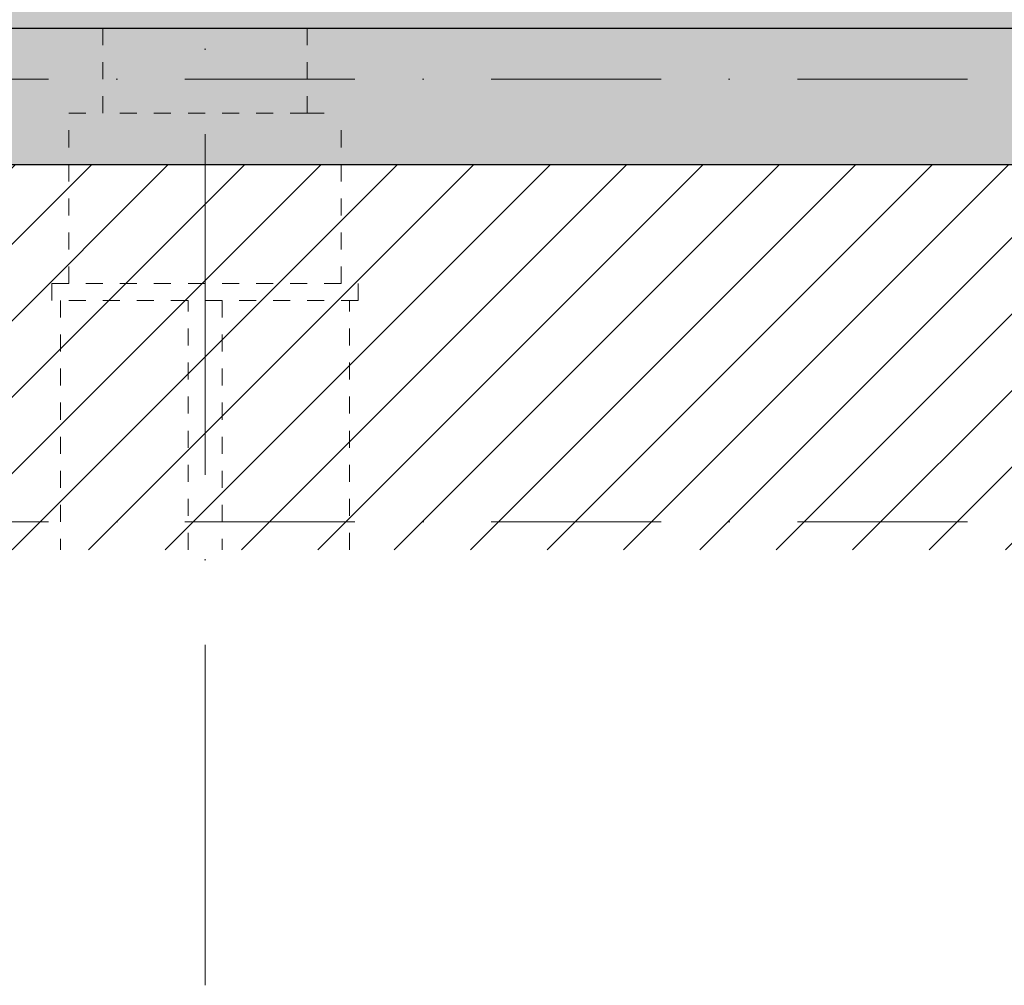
# Model space of a CAD drawing. Header units: millimetres. Extents: x 17762 to 172224, y -23587 to 40136.
# Tile 8 of 49: x 50318 to 56104, y -6123 to -450. Entities that reach past the tile are written whole.
import ezdxf

# ---------------------------------------------------------------- set-up
doc = ezdxf.new("R2010")
doc.units = ezdxf.units.MM
for name, pattern in [('A_CARA_02_Čárkovaná', [200, 100, -100]), ('Čerchovaná 10mm', [1800, 1000, -400, 0, -400]), ('Čerchovaná 20mm', [3000, 2000, -500, 0, -500])]:
    doc.linetypes.add(name, pattern=pattern)
for name, color, linetype, lineweight in [('CA_OSY', 5, 'Continuous', 9), ('CA_PODLAHA', 1, 'Continuous', 25), ('CA_REZY', 1, 'Continuous', 25), ('CA_SRAFY', 9, 'Continuous', 25), ('CA_ZAKLADY25', 7, 'Continuous', 13), ('CA_ZARIZPRED', 8, 'Continuous', 13), ('Vzor v řezu', 55, 'Continuous', 9)]:
    doc.layers.add(name, color=color, linetype=linetype, lineweight=lineweight)

# ---------------------------------------------------------------- blocks, each defined once
blk = doc.blocks.new('ocelová kce final - 11542_003_OK-HALA_TaO-2_ET_AciS_2025-05-29_upr_dwg-2597525-ŘEZ 2 _ vestavek V2')
at = {"layer": 'CA_REZY'}
blk.add_line((39120, -500), (59468.5, -500), dxfattribs=at)
blk = doc.blocks.new('ocelová kce final - ocelová kce final-2597615-ŘEZ 2 _ vestavek V2')
blk.add_blockref('ocelová kce final - 11542_003_OK-HALA_TaO-2_ET_AciS_2025-05-29_upr_dwg-2597525-ŘEZ 2 _ vestavek V2', (0, 0))

msp = doc.modelspace()

# ---------------------------------------------------------------- hatches: boundary and pattern name
at = {"layer": 'CA_SRAFY', "lineweight": 9}
h = msp.add_hatch(dxfattribs=at)
h.set_pattern_fill('FP_8', color=256, style=0, pattern_type=2)
h.set_pattern_definition([(50, (59622.06, 5783.5), (728.737, -63.756), [76.2, -838.2]), (355, (59622.06, 5783.5), (-140.97, 764.228), [60.96, -670.56]), (100.451, (59682.8, 5778.2), (587.77, 700.467), [64.76, -712.36]), (46.184, (59622.1, 5986.7), (1084.316, -168.17), [114.3, -1257.3]), (96.636, (59712.4, 5972.7), (949.61, 989.71), [97.14, -1068.54]), (351.184, (59622.1, 5986.7), (949.62, 989.7), [91.44, -1005.84]), (21, (59723.66, 5935.9), (606.458, -409.06), [76.2, -838.2]), (326, (59723.66, 5935.9), (247.21, 736.753), [60.96, -670.56]), (71.451, (59774.2, 5901.84), (853.668, 327.685), [64.76, -712.36]), (37.5, (59622.06, 5783.53), (12.3547, 338.22), [33.528, -628.904, 33.528, -647.192, -673.1]), (37.5, (59622.06, 5783.53), (12.3547, 338.22), [-1343.152, 33.528, -639.572]), (7.5, (59622.06, 5783.53), (267.279, 400.722), [33.528, -354.584, 33.528, -613.664, -256.54]), (7.5, (59622.06, 5783.53), (267.279, 400.722), [-1035.304, 33.528, -223.012]), (327.5, (59395.5, 5783.53), (542.3633, -22.9153), [33.528, -220.472, 33.528, -1810.512]), (327.5, (59395.5, 5783.53), (542.3633, -22.9153), [-287.528, -758.952, 33.528, -1018.032]), (317.5, (59293.9, 5783.53), (592.517, 101.707), [33.528, -296.672, 33.528, -492.76, -746.76]), (317.5, (59293.9, 5783.53), (592.517, 101.707), [-856.488, 33.528, -713.232])])
h.paths.add_polyline_path([(62087.1, -1300), (69105.6, -1300), (69105.6, -400), (46646.4, -400), (46646.4, -1300), (60683.4, -1300)])
at = {"layer": 'Vzor v řezu'}
h = msp.add_hatch(dxfattribs=at)
h.set_pattern_fill('FP_10', color=256, style=0, pattern_type=2)
h.set_pattern_definition([(45, (59622.06, 5783.53), (-224.5064, 224.5064), [])])
h.paths.add_polyline_path([(46646.4, -3564.6), (69105.6, -3564.6), (69105.6, -1300), (46646.4, -1300), (46646.4, -2539.5)])

# ---------------------------------------------------------------- linework, layer by layer
at = {"layer": 'CA_OSY', "linetype": 'Čerchovaná 20mm'}
msp.add_line((51407.1, -6123.3), (51407.1, 15394.6), dxfattribs=at)
at = {"layer": 'CA_OSY', "linetype": 'Čerchovaná 10mm'}
for p, q in [((44087.8, -800), (71663.8, -800)), ((44087.8, -3400), (71663.8, -3400))]:
    msp.add_line(p, q, dxfattribs=at)
at = {"layer": 'CA_PODLAHA'}
msp.add_line((46646.4, -1300), (69105.6, -1300), dxfattribs=at)
at = {"layer": 'CA_ZAKLADY25', "linetype": 'A_CARA_02_Čárkovaná', "lineweight": 9}
for p, q in [((50807.1, -500), (50807.1, -1000)), ((52007.1, -500), (52007.1, -1000)), ((50607.1, -1000), (50807.1, -1000)), ((50607.1, -2000), (50607.1, -1000)), ((52007.1, -1000), (50807.1, -1000)), ((52007.1, -1000), (52207.1, -1000)), ((52207.1, -2000), (52207.1, -1000)), ((50507.1, -2000), (52307.1, -2000)), ((50507.1, -2100), (50507.1, -2000)), ((52307.1, -2100), (52307.1, -2000)), ((52307.1, -2100), (50507.1, -2100)), ((50557.1, -2100), (50557.1, -3564.6)), ((51307.1, -3564.6), (51307.1, -2100)), ((51507.1, -2100), (51507.1, -3564.6)), ((52257.1, -3564.6), (52257.1, -2100))]:
    msp.add_line(p, q, dxfattribs=at)

# ---------------------------------------------------------------- block references
at = {"layer": 'CA_ZARIZPRED'}
msp.add_blockref('ocelová kce final - ocelová kce final-2597615-ŘEZ 2 _ vestavek V2', (9637.1, 0), dxfattribs=at)

doc.saveas('drawing.dxf')
